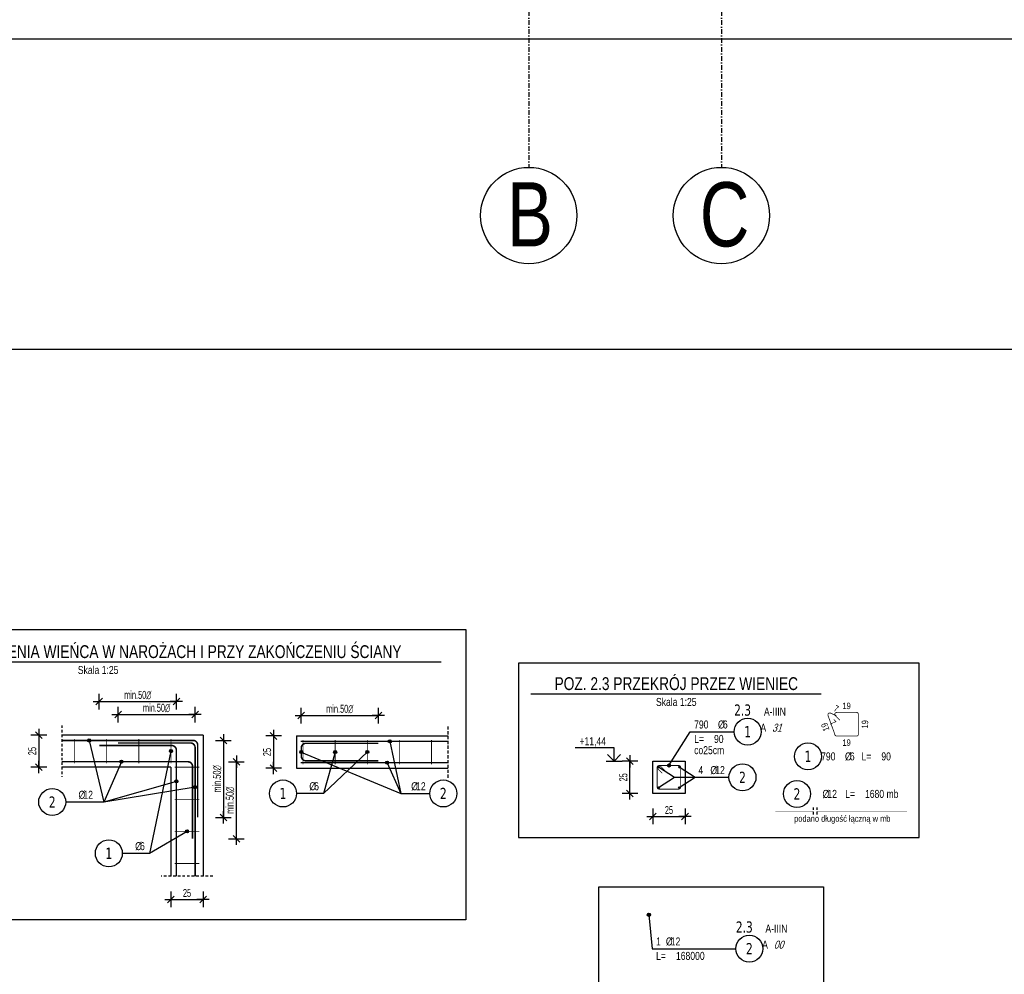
# Model space of a CAD drawing. Header units: millimetres. Extents: x 4959 to 18685, y -2779 to 1721.
# Tile 5 of 41: x 5606 to 6372, y -2021 to -1278. Entities that reach past the tile are written whole.
import ezdxf
from ezdxf.enums import TextEntityAlignment as Align

# ---------------------------------------------------------------- set-up
doc = ezdxf.new("R2010")
doc.units = ezdxf.units.MM
doc.header["$LTSCALE"] = 10
for name, pattern in [('HIDDEN', [0.375, 0.25, -0.125]), ('MO', [0.7, 0.35, -0.17, 0.01, -0.17]), ('MP', [0.36, 0.2, -0.16])]:
    doc.linetypes.add(name, pattern=pattern)
for name, color, linetype in [('1', 2, 'Continuous'), ('2', 1, 'HIDDEN'), ('BA_wis', 2, 'Continuous'), ('BA_wym', 1, 'Continuous'), ('BD_osm', 1, 'MO'), ('BD_txs', 2, 'Continuous'), ('BD_wic', 1, 'Continuous'), ('BZ_kot', 7, 'Continuous'), ('BZ_lpm', 1, 'MP'), ('BZ_odn', 1, 'Continuous'), ('BZ_opi1', 7, 'Continuous'), ('BZ_opi2', 4, 'Continuous'), ('BZ_opi3', 30, 'Continuous'), ('BZ_opi4', 53, 'Continuous'), ('BZ_P_prz', 4, 'Continuous'), ('BZ_P_strz', 3, 'Continuous'), ('BZ_P_wid', 3, 'Continuous'), ('BZ_P_wyc', 134, 'Continuous'), ('BZ_sym', 7, 'Continuous'), ('BZ_txg', 3, 'Continuous'), ('BZ_txs', 2, 'Continuous'), ('BZ_wym', 1, 'Continuous')]:
    doc.layers.add(name, color=color, linetype=linetype)
doc.layers.add('BA_obw', color=230, linetype='Continuous', plot=False)
doc.layers.add('BZ_pom', color=6, linetype='Continuous', plot=False)
doc.styles.add('BIKTBG', font='tahoma.ttf', dxfattribs={"width": 0.85})
doc.styles.add('BIKTC', font='bikromsw.shx', dxfattribs={"width": 0.85})
doc.styles.add('BIKTG', font='bikromsw.shx', dxfattribs={"width": 0.8})
doc.styles.add('BIKTS', font='bikromsw.shx', dxfattribs={"width": 0.8})
doc.styles.add('BIKWYM', font='bikromsw.shx', dxfattribs={"width": 0.6})
doc.dimstyles.new('BA_KR_100_cm', dxfattribs={"dimtxt": 25, "dimasz": 1.666667, "dimexe": 24, "dimexo": 0, "dimgap": 0, "dimtad": 0, "dimdec": 1, "dimrnd": 0.5, "dimzin": 9, "dimdsep": 46, "dimtxsty": 'BIKWYM', "dimblk": 'WYM-KR', "dimcen": 0, "dimdle": 20, "dimclrd": 256, "dimclre": 256, "dimclrt": 2, "dimadec": 0, "dimazin": 0, "dimtfac": 0.033333, "dimtdec": 1, "dimtmove": 0, "dimatfit": 3, "dimldrblk": 'WYM-KR', "dimfxl": 25, "dimfxlon": 1, "dimtvp": 0.8, "dimtolj": 1, "dimarcsym": 0})
doc.dimstyles.new('BZ_BGR_25_cm', dxfattribs={"dimscale": 0.25, "dimtxt": 25, "dimasz": 1.666667, "dimexe": 0, "dimexo": 0, "dimgap": 0, "dimtad": 0, "dimdec": 1, "dimrnd": 0.5, "dimzin": 9, "dimdsep": 46, "dimtxsty": 'BIKWYM', "dimblk": 'NONE', "dimcen": 0, "dimse1": 1, "dimse2": 1, "dimclrd": 256, "dimclre": 256, "dimclrt": 7, "dimadec": 0, "dimazin": 0, "dimtfac": 0.033333, "dimtdec": 1, "dimtmove": 0, "dimatfit": 3, "dimldrblk": 'NONE', "dimfxl": 1, "dimtvp": 0.8, "dimtolj": 1, "dimarcsym": 0})
doc.dimstyles.new('BZ_KP_25', dxfattribs={"dimscale": 2.5, "dimtxt": 25, "dimasz": 1.666667, "dimexe": 24, "dimexo": 0, "dimgap": 0, "dimtad": 0, "dimdec": 1, "dimrnd": 0.5, "dimzin": 9, "dimdsep": 46, "dimtxsty": 'BIKWYM', "dimblk": 'WYM-KR', "dimblk1": 'WYM-KP', "dimblk2": 'WYM-KP', "dimsah": 1, "dimcen": 0, "dimdle": 20, "dimclrd": 256, "dimclre": 256, "dimclrt": 7, "dimadec": 0, "dimazin": 0, "dimtfac": 0.033333, "dimtdec": 1, "dimtmove": 0, "dimatfit": 3, "dimldrblk": 'WYM-KP', "dimfxl": 1, "dimtvp": 0.8, "dimtolj": 1, "dimarcsym": 0})
doc.dimstyles.new('BZ_KP_25_cm', dxfattribs={"dimscale": 0.25, "dimtxt": 25, "dimasz": 1.666667, "dimexe": 24, "dimexo": 0, "dimgap": 0, "dimtad": 0, "dimdec": 1, "dimrnd": 0.5, "dimzin": 9, "dimdsep": 46, "dimtxsty": 'BIKWYM', "dimblk": 'WYM-KR', "dimblk1": 'WYM-KP', "dimblk2": 'WYM-KP', "dimsah": 1, "dimcen": 0, "dimdle": 20, "dimclrd": 256, "dimclre": 256, "dimclrt": 7, "dimadec": 0, "dimazin": 0, "dimtfac": 0.033333, "dimtdec": 1, "dimtmove": 0, "dimatfit": 3, "dimldrblk": 'WYM-KP', "dimfxl": 1, "dimtvp": 0.8, "dimtolj": 1, "dimarcsym": 0})
doc.dimstyles.new('BZ_KR_25_cm', dxfattribs={"dimscale": 0.25, "dimtxt": 25, "dimasz": 1.666667, "dimexe": 24, "dimexo": 0, "dimgap": 0, "dimtad": 0, "dimdec": 1, "dimrnd": 0.5, "dimzin": 9, "dimdsep": 46, "dimtxsty": 'BIKWYM', "dimblk": 'WYM-KR', "dimcen": 0, "dimdle": 20, "dimclrd": 256, "dimclre": 256, "dimclrt": 2, "dimadec": 0, "dimazin": 0, "dimtfac": 0.033333, "dimtdec": 1, "dimtmove": 0, "dimatfit": 3, "dimldrblk": 'WYM-KR', "dimfxl": 25, "dimfxlon": 1, "dimtvp": 0.8, "dimtolj": 1, "dimarcsym": 0})

# ---------------------------------------------------------------- blocks, each defined once
blk = doc.blocks.new('eoprz')
blk = doc.blocks.new('PRET3')
blk.add_hatch(color=0).paths.add_polyline_path([(0.5, 0, 1), (-0.5, 0, 1)])
at = {"color": 0}
blk.add_circle((0, 0), 0.5, dxfattribs=at)
blk = doc.blocks.new('WYM-KR')
at = {"color": 7, "linetype": 'ByBlock'}
blk.add_line((6.24, 6.24), (-6.24, -6.24), dxfattribs=at)
at = {"linetype": 'ByBlock'}
blk.add_line((11.52, 0), (-11.52, 0), dxfattribs=at)
blk = doc.blocks.new('*D27')
at = {"layer": 'BZ_wym', "lineweight": -2}
for p, q in [((6098.62, -1891.69), (6098.62, -1903.94)), ((6123.62, -1891.69), (6123.62, -1903.94)), ((6099.04, -1897.94), (6123.21, -1897.94))]:
    blk.add_line(p, q, dxfattribs=at)
at = {"layer": 'Defpoints', "color": 0}
for p in [(6098.62, -1887.94), (6123.62, -1887.94), (6123.62, -1897.94)]:
    blk.add_point(p, dxfattribs=at)
at = {"layer": 'BZ_wym', "lineweight": -2, "xscale": 0.4166666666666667, "yscale": 0.4166666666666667, "zscale": 0.4166666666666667, "rotation": 180}
blk.add_blockref('WYM-KR', (6098.62, -1897.94), dxfattribs=at)
at = {"layer": 'BZ_wym', "lineweight": -2, "xscale": 0.4166666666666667, "yscale": 0.4166666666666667, "zscale": 0.4166666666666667}
blk.add_blockref('WYM-KR', (6123.62, -1897.94), dxfattribs=at)
at = {"layer": 'BZ_wym', "color": 2, "lineweight": -2, "insert": (6111.12, -1892.94), "char_height": 6.25, "attachment_point": 5, "style": 'BIKWYM'}
blk.add_mtext('\\A1;25', dxfattribs=at)
blk = doc.blocks.new('WYM-KP')
blk.add_hatch(color=256).paths.add_polyline_path([(3, 0, 1), (-3, 0, 1)])
blk.add_circle((0, 0), 3)
blk = doc.blocks.new('*D28')
at = {"layer": 'BZ_wym', "lineweight": -2}
for p, q in [((6086.87, -1854.94), (6074.62, -1854.94)), ((6080.62, -1879.52), (6080.62, -1855.35)), ((6086.87, -1879.94), (6074.62, -1879.94))]:
    blk.add_line(p, q, dxfattribs=at)
at = {"layer": 'Defpoints', "color": 0}
for p in [(6080.62, -1854.94), (6090.62, -1854.94), (6090.62, -1879.94)]:
    blk.add_point(p, dxfattribs=at)
at = {"layer": 'BZ_wym', "lineweight": -2, "xscale": 0.4166666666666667, "yscale": 0.4166666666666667, "zscale": 0.4166666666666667}
for p, rotation in [((6080.62, -1854.94), 90), ((6080.62, -1879.94), 270)]:
    blk.add_blockref('WYM-KR', p, dxfattribs=dict(at, rotation=rotation))
at = {"layer": 'BZ_wym', "color": 2, "lineweight": -2, "insert": (6075.62, -1867.44), "char_height": 6.25, "attachment_point": 5, "rotation": 90, "style": 'BIKWYM'}
blk.add_mtext('\\A1;25', dxfattribs=at)
blk = doc.blocks.new('*U23')
for p, q in [((0, 4.17), (-12.08, 4.17)), ((0, 0), (0, 4.17))]:
    blk.add_line(p, q)
at = {"color": 1}
blk.add_line((-2.5, 0), (2.5, 0), dxfattribs=at)
blk.add_lwpolyline([(-2.06, 2.06), (0, 0), (2.06, 2.06)])
at = {"style": 'BIKTS', "text_generation_flag": 2, "width": 0.8}
blk.add_attdef('POZIOM', text='', height=2.5, dxfattribs=at).set_placement((0, 6.25), align=Align.MIDDLE_LEFT)
blk = doc.blocks.new('_None')
blk = doc.blocks.new('bik_BlkOpPret', base_point=(1524.45, 7050.26))
at = {"layer": 'BZ_opi1', "style": 'BIKTS', "width": 0.6}
for tag, p in [('SZTUK', (1533.83, 7057.76)), ('PRZEKROJ', (1563.29, 7057.76)), ('PRZEDR_FI', (1554.72, 7057.76)), ('PRZEDR_L', (1533.83, 7024.01)), ('DLUGOSC', (1568.65, 7024.01)), ('UWAGA', (1533.83, 6997.76))]:
    blk.add_attdef(tag, p, '', height=18.75, dxfattribs=at)
at = {"layer": 'BZ_opi2', "style": 'BIKTBG', "width": 0.6}
blk.add_attdef('NUMER', text='', height=26.25, dxfattribs=at).set_placement((1620.77, 7050.26), align=Align.MIDDLE_CENTER)
at = {"layer": 'BZ_pom', "width": 0.6}
for tag, p, height, style in [('POZYCJA', (1589.27, 7087.76), 26.25, 'BIKTBG'), ('GATUNEK', (1630.22, 7087.76), 18.75, 'BIKTS'), ('METODA_L', (1639.09, 7050.26), 18.75, 'BIKTS'), ('EURO_KOD', (1663.74, 7050.26), 18.75, 'BIKTS')]:
    blk.add_attdef(tag, p, '', height=height, dxfattribs=dict(at, style=style))
at = {"layer": 'BZ_wym', "width": 0.6}
for tag, p, height, style, flags in [('PRZEDR_NR', (1533.83, 6969.63), 26.25, 'BIKTBG', 1), ('PRZEDR_SZT', (1533.83, 6941.51), 18.75, 'BIKTS', 1), ('TYP_PRETA', (1533.83, 6913.38), 18.75, 'BIKTS', 3), ('EURO_KOD_SEGMENTY', (1567.58, 6885.26), 18.75, 'BIKTS', 3), ('HAK_1', (1533.83, 6857.13), 18.75, 'BIKTS', 3), ('HAK_2', (1533.83, 6829.01), 18.75, 'BIKTS', 3), ('ID', (1533.83, 6800.88), 18.75, 'BIKTS', 3), ('ID_C', (1533.83, 6772.76), 18.75, 'BIKTS', 3), ('b_atr_0', (1533.83, 6744.63), 18.75, 'BIKTS', 3)]:
    blk.add_attdef(tag, p, '', height=height, dxfattribs=dict(at, style=style, flags=flags))
blk = doc.blocks.new('*D37')
at = {"layer": 'BZ_wym', "lineweight": -2}
for p, q in [((5626.6, -1834.5), (5614.35, -1834.5)), ((5620.35, -1834.92), (5620.35, -1859.08)), ((5626.6, -1859.5), (5614.35, -1859.5))]:
    blk.add_line(p, q, dxfattribs=at)
at = {"layer": 'Defpoints', "color": 0}
for p in [(5638.35, -1834.5), (5620.35, -1859.5), (5638.35, -1859.5)]:
    blk.add_point(p, dxfattribs=at)
at = {"layer": 'BZ_wym', "lineweight": -2, "xscale": 0.4166666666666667, "yscale": 0.4166666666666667, "zscale": 0.4166666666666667}
for p, rotation in [((5620.35, -1834.5), 90), ((5620.35, -1859.5), 270)]:
    blk.add_blockref('WYM-KR', p, dxfattribs=dict(at, rotation=rotation))
at = {"layer": 'BZ_wym', "color": 2, "lineweight": -2, "insert": (5615.35, -1847), "char_height": 6.25, "attachment_point": 5, "rotation": 90, "style": 'BIKWYM'}
blk.add_mtext('\\A1;25', dxfattribs=at)
blk = doc.blocks.new('*D38')
at = {"layer": 'BZ_wym', "lineweight": -2}
for p, q in [((5723.35, -1956.25), (5723.35, -1968.5)), ((5723.77, -1962.5), (5747.93, -1962.5)), ((5748.35, -1956.25), (5748.35, -1968.5))]:
    blk.add_line(p, q, dxfattribs=at)
at = {"layer": 'Defpoints', "color": 0}
for p in [(5723.35, -1944.5), (5748.35, -1944.5), (5748.35, -1962.5)]:
    blk.add_point(p, dxfattribs=at)
at = {"layer": 'BZ_wym', "lineweight": -2, "xscale": 0.4166666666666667, "yscale": 0.4166666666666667, "zscale": 0.4166666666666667, "rotation": 180}
blk.add_blockref('WYM-KR', (5723.35, -1962.5), dxfattribs=at)
at = {"layer": 'BZ_wym', "lineweight": -2, "xscale": 0.4166666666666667, "yscale": 0.4166666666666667, "zscale": 0.4166666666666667}
blk.add_blockref('WYM-KR', (5748.35, -1962.5), dxfattribs=at)
at = {"layer": 'BZ_wym', "color": 2, "lineweight": -2, "insert": (5735.85, -1957.5), "char_height": 6.25, "attachment_point": 5, "style": 'BIKWYM'}
blk.add_mtext('\\A1;25', dxfattribs=at)
blk = doc.blocks.new('bik_BlkOpPretU', base_point=(18572.85, 5991.36))
at = {"layer": 'BZ_opi2', "style": 'BIKTBG', "width": 0.8}
blk.add_attdef('NUMER', text='', height=26.25, dxfattribs=at).set_placement((18420.64, 5991.36), align=Align.MIDDLE_CENTER)
at = {"layer": 'BZ_opi4', "style": 'BIKTS', "width": 0.8}
for tag, p in [('SZTUK', (18467.14, 5998.86)), ('PRZEDR_FI', (18535, 5998.86)), ('PRZEKROJ', (18546.43, 5998.86)), ('UWAGA', (18467.14, 5965.11))]:
    blk.add_attdef(tag, p, '', height=18.75, dxfattribs=at)
at = {"layer": 'BZ_pom', "width": 0.8}
for tag, p, height, style in [('POZYCJA', (18452.14, 6028.86), 26.25, 'BIKTBG'), ('GATUNEK', (18346.58, 6028.86), 18.75, 'BIKTS'), ('METODA_L', (18348.57, 5991.36), 18.75, 'BIKTS')]:
    blk.add_attdef(tag, p, '', height=height, dxfattribs=dict(at, style=style))
at = {"layer": 'BZ_wym', "width": 0.8}
for tag, p, height, style, flags in [('PRZEDR_L', (18467.14, 5936.98), 18.75, 'BIKTS', 1), ('DLUGOSC', (18467.14, 5908.86), 18.75, 'BIKTS', 1), ('TYP_PRETA', (18467.14, 5880.73), 18.75, 'BIKTS', 3), ('PRZEDR_NR', (18467.14, 5852.61), 26.25, 'BIKTBG', 1), ('PRZEDR_SZT', (18467.14, 5824.48), 18.75, 'BIKTS', 1), ('EURO_KOD', (18467.14, 5796.36), 18.75, 'BIKTS', 3), ('EURO_KOD_SEGMENTY', (18507.85, 5796.36), 18.75, 'BIKTS', 3), ('HAK_1', (18467.14, 5768.23), 18.75, 'BIKTS', 3), ('HAK_2', (18467.14, 5740.11), 18.75, 'BIKTS', 3), ('ID', (18467.14, 5711.98), 18.75, 'BIKTS', 3), ('ID_C', (18467.14, 5683.86), 18.75, 'BIKTS', 3), ('b_atr_0', (18467.14, 5655.73), 18.75, 'BIKTS', 3)]:
    blk.add_attdef(tag, p, '', height=height, dxfattribs=dict(at, style=style, flags=flags))
blk = doc.blocks.new('*D39')
at = {"layer": 'BZ_wym', "lineweight": -2}
for p, q in [((5682.15, -1824.75), (5682.15, -1812.5)), ((5742.15, -1824.75), (5742.15, -1812.5)), ((5682.57, -1818.5), (5741.73, -1818.5))]:
    blk.add_line(p, q, dxfattribs=at)
at = {"layer": 'Defpoints', "color": 0}
for p in [(5742.15, -1818.5), (5682.15, -1828.5), (5742.15, -1828.5)]:
    blk.add_point(p, dxfattribs=at)
at = {"layer": 'BZ_wym', "lineweight": -2, "xscale": 0.4166666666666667, "yscale": 0.4166666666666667, "zscale": 0.4166666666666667, "rotation": 180}
blk.add_blockref('WYM-KR', (5682.15, -1818.5), dxfattribs=at)
at = {"layer": 'BZ_wym', "lineweight": -2, "xscale": 0.4166666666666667, "yscale": 0.4166666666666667, "zscale": 0.4166666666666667}
blk.add_blockref('WYM-KR', (5742.15, -1818.5), dxfattribs=at)
at = {"layer": 'BZ_wym', "color": 2, "lineweight": -2, "insert": (5712.15, -1813.5), "char_height": 6.25, "attachment_point": 5, "style": 'BIKWYM'}
blk.add_mtext('\\A1;\\Fbikromsw.shx|c1;\\C7;min.50∅', dxfattribs=at)
blk = doc.blocks.new('*D40')
at = {"layer": 'BZ_wym', "lineweight": -2}
for p, q in [((5667.55, -1814.75), (5667.55, -1802.5)), ((5667.97, -1808.5), (5727.13, -1808.5)), ((5727.55, -1814.75), (5727.55, -1802.5))]:
    blk.add_line(p, q, dxfattribs=at)
at = {"layer": 'Defpoints', "color": 0}
for p in [(5727.55, -1808.5), (5667.55, -1818.5), (5727.55, -1818.5)]:
    blk.add_point(p, dxfattribs=at)
at = {"layer": 'BZ_wym', "lineweight": -2, "xscale": 0.4166666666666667, "yscale": 0.4166666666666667, "zscale": 0.4166666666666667, "rotation": 180}
blk.add_blockref('WYM-KR', (5667.55, -1808.5), dxfattribs=at)
at = {"layer": 'BZ_wym', "lineweight": -2, "xscale": 0.4166666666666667, "yscale": 0.4166666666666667, "zscale": 0.4166666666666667}
blk.add_blockref('WYM-KR', (5727.55, -1808.5), dxfattribs=at)
at = {"layer": 'BZ_wym', "color": 2, "lineweight": -2, "insert": (5697.55, -1803.5), "char_height": 6.25, "attachment_point": 5, "style": 'BIKWYM'}
blk.add_mtext('\\A1;\\Fbikromsw.shx|c1;\\C7;min.50∅', dxfattribs=at)
blk = doc.blocks.new('*D41')
at = {"layer": 'BZ_wym', "lineweight": -2}
for p, q in [((5758.1, -1838.7), (5770.35, -1838.7)), ((5764.35, -1839.12), (5764.35, -1898.28)), ((5758.1, -1898.7), (5770.35, -1898.7))]:
    blk.add_line(p, q, dxfattribs=at)
at = {"layer": 'Defpoints', "color": 0}
for p in [(5754.35, -1838.7), (5754.35, -1898.7), (5764.35, -1898.7)]:
    blk.add_point(p, dxfattribs=at)
at = {"layer": 'BZ_wym', "lineweight": -2, "xscale": 0.4166666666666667, "yscale": 0.4166666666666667, "zscale": 0.4166666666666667}
for p, rotation in [((5764.35, -1838.7), 90), ((5764.35, -1898.7), 270)]:
    blk.add_blockref('WYM-KR', p, dxfattribs=dict(at, rotation=rotation))
at = {"layer": 'BZ_wym', "color": 2, "lineweight": -2, "insert": (5759.35, -1868.7), "char_height": 6.25, "attachment_point": 5, "rotation": 90, "style": 'BIKWYM'}
blk.add_mtext('\\A1;\\Fbikromsw.shx|c1;\\C7;min.50∅', dxfattribs=at)
blk = doc.blocks.new('*D42')
at = {"layer": 'BZ_wym', "lineweight": -2}
for p, q in [((5768.1, -1855.3), (5780.35, -1855.3)), ((5774.35, -1914.88), (5774.35, -1855.72)), ((5768.1, -1915.3), (5780.35, -1915.3))]:
    blk.add_line(p, q, dxfattribs=at)
at = {"layer": 'Defpoints', "color": 0}
for p in [(5764.35, -1855.3), (5774.35, -1855.3), (5764.35, -1915.3)]:
    blk.add_point(p, dxfattribs=at)
at = {"layer": 'BZ_wym', "lineweight": -2, "xscale": 0.4166666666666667, "yscale": 0.4166666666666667, "zscale": 0.4166666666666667}
for p, rotation in [((5774.35, -1855.3), 90), ((5774.35, -1915.3), 270)]:
    blk.add_blockref('WYM-KR', p, dxfattribs=dict(at, rotation=rotation))
at = {"layer": 'BZ_wym', "color": 2, "lineweight": -2, "insert": (5769.35, -1885.3), "char_height": 6.25, "attachment_point": 5, "rotation": 90, "style": 'BIKWYM'}
blk.add_mtext('\\A1;\\Fbikromsw.shx|c1;\\C7;min.50∅', dxfattribs=at)
blk = doc.blocks.new('*D43')
at = {"layer": 'BZ_wym', "lineweight": -2}
for p, q in [((5809.48, -1835.27), (5797.23, -1835.27)), ((5803.23, -1835.68), (5803.23, -1859.85)), ((5809.48, -1860.27), (5797.23, -1860.27))]:
    blk.add_line(p, q, dxfattribs=at)
at = {"layer": 'Defpoints', "color": 0}
for p in [(5821.23, -1835.27), (5803.23, -1860.27), (5821.23, -1860.27)]:
    blk.add_point(p, dxfattribs=at)
at = {"layer": 'BZ_wym', "lineweight": -2, "xscale": 0.4166666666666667, "yscale": 0.4166666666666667, "zscale": 0.4166666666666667}
for p, rotation in [((5803.23, -1835.27), 90), ((5803.23, -1860.27), 270)]:
    blk.add_blockref('WYM-KR', p, dxfattribs=dict(at, rotation=rotation))
at = {"layer": 'BZ_wym', "color": 2, "lineweight": -2, "insert": (5798.23, -1847.77), "char_height": 6.25, "attachment_point": 5, "rotation": 90, "style": 'BIKWYM'}
blk.add_mtext('\\A1;25', dxfattribs=at)
blk = doc.blocks.new('*D44')
at = {"layer": 'BZ_wym', "lineweight": -2}
for p, q in [((5824.83, -1825.52), (5824.83, -1813.27)), ((5884.83, -1825.52), (5884.83, -1813.27)), ((5825.25, -1819.27), (5884.42, -1819.27))]:
    blk.add_line(p, q, dxfattribs=at)
at = {"layer": 'Defpoints', "color": 0}
for p in [(5884.83, -1819.27), (5884.83, -1840.97), (5824.83, -1847.77)]:
    blk.add_point(p, dxfattribs=at)
at = {"layer": 'BZ_wym', "lineweight": -2, "xscale": 0.4166666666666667, "yscale": 0.4166666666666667, "zscale": 0.4166666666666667, "rotation": 180}
blk.add_blockref('WYM-KR', (5824.83, -1819.27), dxfattribs=at)
at = {"layer": 'BZ_wym', "lineweight": -2, "xscale": 0.4166666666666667, "yscale": 0.4166666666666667, "zscale": 0.4166666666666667}
blk.add_blockref('WYM-KR', (5884.83, -1819.27), dxfattribs=at)
at = {"layer": 'BZ_wym', "color": 2, "lineweight": -2, "insert": (5854.83, -1814.27), "char_height": 6.25, "attachment_point": 5, "style": 'BIKWYM'}
blk.add_mtext('\\A1;\\Fbikromsw.shx|c1;\\C7;min.50∅', dxfattribs=at)
blk = doc.blocks.new('bik_BlkOpPretW', base_point=(-8229.32, 29338.93))
at = {"layer": 'BZ_opi2', "style": 'BIKTBG', "width": 0.8}
blk.add_attdef('NUMER', text='', height=35, dxfattribs=at).set_placement((-8167.32, 29338.93), align=Align.MIDDLE_CENTER)
at = {"layer": 'BZ_opi4', "style": 'BIKTS', "width": 0.8}
for tag, p in [('SZTUK', (-8124.28, 29326.43)), ('PRZEDR_FI', (-8050, 29326.43)), ('PRZEKROJ', (-8034.76, 29326.43)), ('PRZEDR_L', (-7979.52, 29326.43)), ('DLUGOSC', (-7917.62, 29326.43))]:
    blk.add_attdef(tag, p, '', height=25, dxfattribs=at)
at = {"layer": 'BZ_pom', "width": 0.8}
for tag, p, height, style, flags in [('POZYCJA', (-8124.28, 29288.93), 35, 'BIKTBG', 3), ('GATUNEK', (-8124.28, 29251.43), 25, 'BIKTS', 1), ('METODA_L', (-8124.28, 29176.43), 25, 'BIKTS', 3)]:
    blk.add_attdef(tag, p, '', height=height, dxfattribs=dict(at, style=style, flags=flags))
at = {"layer": 'BZ_wym', "width": 0.8}
for tag, p, height, style, flags in [('UWAGA', (-8124.28, 29213.93), 25, 'BIKTS', 1), ('TYP_PRETA', (-8124.28, 29138.93), 25, 'BIKTS', 3), ('PRZEDR_NR', (-8124.28, 29101.43), 35, 'BIKTBG', 1), ('PRZEDR_SZT', (-8124.28, 29063.93), 25, 'BIKTS', 1), ('EURO_KOD', (-8124.28, 29026.43), 25, 'BIKTS', 3), ('EURO_KOD_SEGMENTY', (-8070, 29026.43), 25, 'BIKTS', 3), ('HAK_1', (-8124.28, 28988.93), 25, 'BIKTS', 3), ('HAK_2', (-8124.28, 28951.43), 25, 'BIKTS', 3), ('ID', (-8124.28, 28913.93), 25, 'BIKTS', 3), ('ID_C', (-8124.28, 28876.43), 25, 'BIKTS', 3), ('b_atr_0', (-8124.28, 28838.93), 25, 'BIKTS', 3)]:
    blk.add_attdef(tag, p, '', height=height, dxfattribs=dict(at, style=style, flags=flags))
blk = doc.blocks.new('*D152')
at = {"layer": 'BA_wym', "lineweight": -2}
for p, q in [((5449.45, -1252.6), (5449.45, -1316.6)), ((8054.45, -1252.6), (8054.45, -1316.6)), ((5451.11, -1292.6), (8052.78, -1292.6))]:
    blk.add_line(p, q, dxfattribs=at)
at = {"layer": 'Defpoints', "color": 0}
for p in [(5449.45, -927.15), (8054.45, -927.15), (8054.45, -1292.6)]:
    blk.add_point(p, dxfattribs=at)
at = {"layer": 'BA_wym', "lineweight": -2, "xscale": 1.666666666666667, "yscale": 1.666666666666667, "zscale": 1.666666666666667, "rotation": 180}
blk.add_blockref('WYM-KR', (5449.45, -1292.6), dxfattribs=at)
at = {"layer": 'BA_wym', "lineweight": -2, "xscale": 1.666666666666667, "yscale": 1.666666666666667, "zscale": 1.666666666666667}
blk.add_blockref('WYM-KR', (8054.45, -1292.6), dxfattribs=at)
at = {"layer": 'BA_wym', "color": 2, "insert": (6751.95, -1272.6), "char_height": 25, "attachment_point": 5, "style": 'BIKWYM'}
blk.add_mtext('\\A1;2605', dxfattribs=at)

msp = doc.modelspace()

# ---------------------------------------------------------------- linework, layer by layer
at = {"layer": '1'}
for p, q in [((5748.35, -1834.5), (5638.35, -1834.5)), ((5748.35, -1834.5), (5748.35, -1944.5)), ((5821.23, -1835.27), (5938.82, -1835.27)), ((5821.23, -1835.27), (5821.23, -1860.27)), ((5723.35, -1859.5), (5638.35, -1859.5)), ((5723.35, -1859.5), (5723.35, -1944.5)), ((5821.23, -1860.27), (5938.82, -1860.27))]:
    msp.add_line(p, q, dxfattribs=at)
at = {"layer": '2'}
msp.add_line((5938.82, -1827.77), (5938.82, -1867.77), dxfattribs=at)
at = {"layer": 'BA_obw'}
for points in [[(4959.23, 1721.27), (8535.67, 1721.27), (8535.67, -1534.29), (4959.23, -1534.29)], [(5375.79, -1752.39), (5952.92, -1752.39), (5952.92, -1978.38), (5375.79, -1978.38)], [(5993.84, -1914.4), (6306.03, -1914.4), (6306.03, -1778.63), (5993.84, -1778.63)]]:
    msp.add_lwpolyline(points, close=True, dxfattribs=at)
at = {"layer": 'BA_wis'}
msp.add_lwpolyline([(6098.62, -1854.94), (6123.62, -1854.94), (6123.62, -1879.94), (6098.62, -1879.94)], close=True, dxfattribs=at)
at = {"layer": 'BD_osm'}
for points in [[(6001.95, 1479.85), (6001.95, -1392.6)], [(6151.95, 1479.85), (6151.95, -1392.6)]]:
    msp.add_lwpolyline(points, dxfattribs=at)
at = {"layer": 'BD_wic'}
for centre in [(6001.95, -1430.1), (6151.95, -1430.1)]:
    msp.add_circle(centre, 37.5, dxfattribs=at)
at = {"layer": 'BZ_lpm'}
for p, q in [((5638.35, -1827), (5638.35, -1867)), ((6223.51, -1890.83), (6223.51, -1896.83)), ((6226.26, -1890.83), (6226.26, -1896.83)), ((5755.85, -1944.5), (5715.85, -1944.5))]:
    msp.add_line(p, q, dxfattribs=at)
at = {"layer": 'BZ_odn', "lineweight": -2}
for centre in [(6172.4, -1831.94), (6173.74, -2000.83)]:
    msp.add_circle(centre, 10.5, dxfattribs=at)
at = {"layer": 'BZ_odn', "color": 252, "lineweight": -2}
for centre in [(6219.39, -1851.15), (6168.37, -1867.44), (5810.57, -1880.01), (5935.43, -1880.01), (5630.88, -1886.66), (5674.97, -1926.63)]:
    msp.add_circle(centre, 10.5, dxfattribs=at)
at = {"layer": 'BZ_odn', "color": 252}
msp.add_circle((6210.81, -1880.35), 10.5, dxfattribs=at)
at = {"layer": 'BZ_P_strz', "lineweight": -2, "const_width": 0.6}
msp.add_lwpolyline([(6108.02, -1862.21), (6104.48, -1858.68, 0.668179), (6101.92, -1859.74), (6101.92, -1875.14, 0.414214), (6103.42, -1876.64), (6118.82, -1876.64, 0.414214), (6120.32, -1875.14), (6120.32, -1859.74, 0.414214), (6118.82, -1858.24), (6103.42, -1858.24, 0.668179), (6102.36, -1860.8), (6105.9, -1864.33)], format="xyb", dxfattribs=at)
at = {"layer": 'BZ_P_wid', "lineweight": -2, "const_width": 1.2}
for points in [[(5744.15, -1898.7), (5744.15, -1842.3, 0.414214), (5740.55, -1838.7), (5638.35, -1838.7)], [(5667.55, -1842.7), (5723.95, -1842.7, -0.414214), (5727.55, -1846.3), (5727.55, -1944.5)], [(5682.15, -1840.7), (5738.55, -1840.7, -0.414214), (5742.15, -1844.3), (5742.15, -1944.5)], [(5884.83, -1854.57), (5828.43, -1854.57, -0.414214), (5824.83, -1850.97), (5824.83, -1844.57, -0.414214), (5828.43, -1840.97), (5884.83, -1840.97)], [(5740.15, -1915.3), (5740.15, -1858.9, 0.414214), (5736.55, -1855.3), (5638.35, -1855.3)]]:
    msp.add_lwpolyline(points, format="xyb", dxfattribs=at)
at = {"layer": 'BZ_P_wid', "lineweight": -2}
for points, const_width in [([(5648.35, -1856.5), (5648.35, -1837.5)], 0.6), ([(5673.35, -1856.5), (5673.35, -1837.5)], 0.6), ([(5698.35, -1856.5), (5698.35, -1837.5)], 0.6), ([(5723.35, -1856.5), (5723.35, -1837.5)], 0.6), ([(5824.23, -1839.47), (5938.82, -1839.47)], 1.2), ([(5826.23, -1857.27), (5826.23, -1838.27)], 0.6), ([(5851.23, -1857.27), (5851.23, -1838.27)], 0.6), ([(5876.23, -1857.27), (5876.23, -1838.27)], 0.6), ([(5901.23, -1857.27), (5901.23, -1838.27)], 0.6), ([(5926.23, -1857.27), (5926.23, -1838.27)], 0.6), ([(5726.35, -1859.5), (5745.35, -1859.5)], 0.6), ([(5824.23, -1856.07), (5938.82, -1856.07)], 1.2), ([(5726.35, -1884.5), (5745.35, -1884.5)], 0.6), ([(5726.35, -1909.5), (5745.35, -1909.5)], 0.6), ([(5726.35, -1934.5), (5745.35, -1934.5)], 0.6)]:
    msp.add_lwpolyline(points, dxfattribs=dict(at, const_width=const_width))
at = {"layer": 'BZ_P_wyc', "linetype": 'Continuous', "lineweight": -2, "const_width": 0.6}
msp.add_lwpolyline([(6241.55, -1819.6), (6237.01, -1817.49, 0.668179), (6234.97, -1819.36), (6240.24, -1833.83, 0.414214), (6241.74, -1835.33), (6257.14, -1835.33, 0.414214), (6258.64, -1833.83), (6258.64, -1818.43, 0.414214), (6257.14, -1816.93), (6241.74, -1816.93, 0.668179), (6240.68, -1819.49), (6244.21, -1823.03)], format="xyb", dxfattribs=at)
at = {"layer": 'BZ_P_wyc', "const_width": 0.25}
for points in [[(6193.93, -1893.83), (6223.51, -1893.83)], [(6226.26, -1893.83), (6296.38, -1893.83)]]:
    msp.add_lwpolyline(points, dxfattribs=at)
at = {"layer": 'BZ_txg'}
for points in [[(5399.19, -1777.62), (5933.85, -1777.62)], [(6003.56, -1802.52), (6229.65, -1802.52)]]:
    msp.add_lwpolyline(points, dxfattribs=at)
at = {"layer": 'BZ_wym', "color": 3, "lineweight": -2}
msp.add_lwpolyline([(6056.65, -1952.68), (6231.51, -1952.68), (6231.51, -2151.72), (6056.65, -2151.72)], close=True, dxfattribs=at)

# ---------------------------------------------------------------- block references
ref = msp.add_blockref('bik_BlkOpPret', (6127.62, -1831.94))
ref.add_attrib('NUMER', '1', dxfattribs={"layer": 'BZ_opi2', "height": 8.75, "style": 'BIKTBG', "width": 0.8}).set_placement((6172.4, -1831.94), align=Align.MIDDLE_CENTER)
ref.add_attrib('POZYCJA', '2.3', (6161.9, -1819.44), dxfattribs={"layer": 'BZ_pom', "height": 8.75, "style": 'BIKTBG', "width": 0.8})
ref.add_attrib('SZTUK', '790', (6130.74, -1829.44), dxfattribs={"layer": 'BZ_opi1', "height": 6.25, "style": 'BIKTS', "width": 0.8})
ref.add_attrib('GATUNEK', 'A-IIIN', (6185.09, -1819.44), dxfattribs={"layer": 'BZ_pom', "height": 6.25, "style": 'BIKTS', "width": 0.8})
ref.add_attrib('PRZEKROJ', '6', (6153.12, -1829.44), dxfattribs={"layer": 'BZ_opi1', "height": 6.25, "style": 'BIKTS', "width": 0.8})
ref.add_attrib('DLUGOSC', '90', (6146.22, -1840.69), dxfattribs={"layer": 'BZ_opi1', "height": 6.25, "style": 'BIKTS', "width": 0.8})
ref.add_attrib('UWAGA', 'co25cm', (6130.74, -1849.44), dxfattribs={"layer": 'BZ_opi1', "height": 6.25, "style": 'BIKTS', "width": 0.8})
ref.add_attrib('METODA_L', 'A', (6182.38, -1831.94), dxfattribs={"layer": 'BZ_pom', "height": 6.25, "style": 'BIKTS', "width": 0.8})
ref.add_attrib('PRZEDR_FI', '%%c', (6149.31, -1829.44), dxfattribs={"layer": 'BZ_opi1', "height": 6.25, "style": 'BIKTS', "width": 0.8})
ref.add_attrib('PRZEDR_L', 'L=', (6130.74, -1840.69), dxfattribs={"layer": 'BZ_opi1', "height": 6.25, "style": 'BIKTS', "width": 0.8})
ref.add_attrib('EURO_KOD', '31', (6191.42, -1831.94), dxfattribs={"layer": 'BZ_pom', "height": 6.25, "style": 'BIKTS', "oblique": 18, "width": 0.8})
ref = msp.add_blockref('bik_BlkOpPretW', (6203.89, -1851.15))
ref.add_attrib('NUMER', '1', dxfattribs={"layer": 'BZ_opi2', "height": 8.75, "style": 'BIKTBG', "width": 0.8}).set_placement((6219.39, -1851.15), align=Align.MIDDLE_CENTER)
ref.add_attrib('SZTUK', '790', (6229.61, -1854.27), dxfattribs={"layer": 'BZ_opi4', "height": 6.25, "style": 'BIKTS', "width": 0.8})
ref.add_attrib('PRZEKROJ', '6', (6251.99, -1854.27), dxfattribs={"layer": 'BZ_opi4', "height": 6.25, "style": 'BIKTS', "width": 0.8})
ref.add_attrib('DLUGOSC', '90', (6276.52, -1854.27), dxfattribs={"layer": 'BZ_opi4', "height": 6.25, "style": 'BIKTS', "width": 0.8})
ref.add_attrib('PRZEDR_FI', '%%c', (6248.19, -1854.27), dxfattribs={"layer": 'BZ_opi4', "height": 6.25, "style": 'BIKTS', "width": 0.8})
ref.add_attrib('PRZEDR_L', 'L=', (6261.04, -1854.27), dxfattribs={"layer": 'BZ_opi4', "height": 6.25, "style": 'BIKTS', "width": 0.8})
ref = msp.add_blockref('bik_BlkOpPretU', (6130.97, -1867.44))
ref.add_attrib('NUMER', '2', dxfattribs={"layer": 'BZ_opi2', "height": 8.75, "style": 'BIKTBG', "width": 0.8}).set_placement((6168.37, -1867.44), align=Align.MIDDLE_CENTER)
ref.add_attrib('SZTUK', '4', (6134.09, -1864.94), dxfattribs={"layer": 'BZ_opi4', "height": 6.25, "style": 'BIKTS', "width": 0.8})
ref.add_attrib('PRZEKROJ', '12', (6147.19, -1864.94), dxfattribs={"layer": 'BZ_opi4', "height": 6.25, "style": 'BIKTS', "width": 0.8})
ref.add_attrib('PRZEDR_FI', '%%c', (6143.38, -1864.94), dxfattribs={"layer": 'BZ_opi4', "height": 6.25, "style": 'BIKTS', "width": 0.8})
at = {"lineweight": -2}
ref = msp.add_blockref('bik_BlkOpPretU', (5664, -1886.66), dxfattribs=at)
ref.add_attrib('NUMER', '2', dxfattribs={"layer": 'BZ_opi2', "lineweight": -2, "height": 8.75, "style": 'BIKTBG', "width": 0.8}).set_placement((5630.88, -1886.66), align=Align.MIDDLE_CENTER)
ref.add_attrib('PRZEKROJ', '12', (5655.19, -1884.16), dxfattribs={"layer": 'BZ_opi4', "lineweight": -2, "height": 6.25, "style": 'BIKTS', "width": 0.8})
ref.add_attrib('PRZEDR_FI', '%%c', (5651.38, -1884.16), dxfattribs={"layer": 'BZ_opi4', "lineweight": -2, "height": 6.25, "style": 'BIKTS', "width": 0.8})
ref = msp.add_blockref('bik_BlkOpPretU', (5838.93, -1880.01), dxfattribs=at)
ref.add_attrib('NUMER', '1', dxfattribs={"layer": 'BZ_opi2', "lineweight": -2, "height": 8.75, "style": 'BIKTBG', "width": 0.8}).set_placement((5810.57, -1880.01), align=Align.MIDDLE_CENTER)
ref.add_attrib('PRZEKROJ', '6', (5834.88, -1877.51), dxfattribs={"layer": 'BZ_opi4', "lineweight": -2, "height": 6.25, "style": 'BIKTS', "width": 0.8})
ref.add_attrib('PRZEDR_FI', '%%c', (5831.07, -1877.51), dxfattribs={"layer": 'BZ_opi4', "lineweight": -2, "height": 6.25, "style": 'BIKTS', "width": 0.8})
ref = msp.add_blockref('bik_BlkOpPretU', (5902.31, -1880.01), dxfattribs=at)
ref.add_attrib('NUMER', '2', dxfattribs={"layer": 'BZ_opi2', "lineweight": -2, "height": 8.75, "style": 'BIKTBG', "width": 0.8}).set_placement((5935.43, -1880.01), align=Align.MIDDLE_CENTER)
ref.add_attrib('PRZEKROJ', '12', (5914.24, -1877.51), dxfattribs={"layer": 'BZ_opi4', "lineweight": -2, "height": 6.25, "style": 'BIKTS', "width": 0.8})
ref.add_attrib('PRZEDR_FI', '%%c', (5910.43, -1877.51), dxfattribs={"layer": 'BZ_opi4', "lineweight": -2, "height": 6.25, "style": 'BIKTS', "width": 0.8})
ref = msp.add_blockref('bik_BlkOpPretW', (6195.31, -1880.35), dxfattribs=dict(xscale=0.25, yscale=0.25, zscale=0.25, rotation=360))
ref.add_attrib('NUMER', '2', dxfattribs={"layer": 'BZ_opi2', "height": 8.75, "style": 'BIKTBG', "width": 0.8}).set_placement((6210.81, -1880.35), align=Align.MIDDLE_CENTER)
ref.add_attrib('PRZEKROJ', '12', (6234.5, -1883.48), dxfattribs={"layer": 'BZ_opi4', "height": 6.25, "style": 'BIKTS', "width": 0.8})
ref.add_attrib('DLUGOSC', '1680 mb', (6263.79, -1883.48), dxfattribs={"layer": 'BZ_opi4', "height": 6.25, "style": 'BIKTS', "width": 0.8})
ref.add_attrib('PRZEDR_FI', '%%c', (6230.69, -1883.48), dxfattribs={"layer": 'BZ_opi4', "height": 6.25, "style": 'BIKTS', "width": 0.8})
ref.add_attrib('PRZEDR_L', 'L=', (6248.31, -1883.48), dxfattribs={"layer": 'BZ_opi4', "height": 6.25, "style": 'BIKTS', "width": 0.8})
ref = msp.add_blockref('bik_BlkOpPretU', (5703.33, -1926.63), dxfattribs=at)
ref.add_attrib('NUMER', '1', dxfattribs={"layer": 'BZ_opi2', "lineweight": -2, "height": 8.75, "style": 'BIKTBG', "width": 0.8}).set_placement((5674.97, -1926.63), align=Align.MIDDLE_CENTER)
ref.add_attrib('PRZEKROJ', '6', (5699.28, -1924.13), dxfattribs={"layer": 'BZ_opi4', "lineweight": -2, "height": 6.25, "style": 'BIKTS', "width": 0.8})
ref.add_attrib('PRZEDR_FI', '%%c', (5695.47, -1924.13), dxfattribs={"layer": 'BZ_opi4', "lineweight": -2, "height": 6.25, "style": 'BIKTS', "width": 0.8})
ref = msp.add_blockref('bik_BlkOpPret', (6098.01, -2000.83), dxfattribs=at)
ref.add_attrib('NUMER', '2', dxfattribs={"layer": 'BZ_opi2', "lineweight": -2, "height": 8.75, "style": 'BIKTBG', "width": 0.8}).set_placement((6173.74, -2000.83), align=Align.MIDDLE_CENTER)
ref.add_attrib('POZYCJA', '2.3', (6163.24, -1988.33), dxfattribs={"layer": 'BZ_pom', "lineweight": -2, "height": 8.75, "style": 'BIKTBG', "width": 0.8})
ref.add_attrib('SZTUK', '1', (6101.13, -1998.33), dxfattribs={"layer": 'BZ_opi1', "lineweight": -2, "height": 6.25, "style": 'BIKTS', "width": 0.8})
ref.add_attrib('GATUNEK', 'A-IIIN', (6186.25, -1988.33), dxfattribs={"layer": 'BZ_pom', "lineweight": -2, "height": 6.25, "style": 'BIKTS', "width": 0.8})
ref.add_attrib('PRZEKROJ', '12', (6112.56, -1998.33), dxfattribs={"layer": 'BZ_opi1', "lineweight": -2, "height": 6.25, "style": 'BIKTS', "width": 0.8})
ref.add_attrib('DLUGOSC', '168000', (6116.61, -2009.58), dxfattribs={"layer": 'BZ_opi1', "lineweight": -2, "height": 6.25, "style": 'BIKTS', "width": 0.8})
ref.add_attrib('METODA_L', 'A', (6183.72, -2000.83), dxfattribs={"layer": 'BZ_pom', "lineweight": -2, "height": 6.25, "style": 'BIKTS', "width": 0.8})
ref.add_attrib('PRZEDR_FI', '%%c', (6108.75, -1998.33), dxfattribs={"layer": 'BZ_opi1', "lineweight": -2, "height": 6.25, "style": 'BIKTS', "width": 0.8})
ref.add_attrib('PRZEDR_L', 'L=', (6101.13, -2009.58), dxfattribs={"layer": 'BZ_opi1', "lineweight": -2, "height": 6.25, "style": 'BIKTS', "width": 0.8})
ref.add_attrib('EURO_KOD', '00', (6192.77, -2000.83), dxfattribs={"layer": 'BZ_pom', "lineweight": -2, "height": 6.25, "style": 'BIKTS', "oblique": 18, "width": 0.8})
at = {"layer": 'BZ_kot'}
ref = msp.add_blockref('*U23', (6068.37, -1854.94), dxfattribs=dict(at, xscale=2.5, yscale=2.5, zscale=2.5))
ref.add_attrib('POZIOM', '+11,44', dxfattribs={"layer": '0', "height": 6.25, "style": 'BIKTS', "width": 0.8}).set_placement((6041.47, -1839.31), align=Align.MIDDLE_LEFT)
at = {"layer": 'BZ_P_prz', "lineweight": -2, "xscale": -1.2, "yscale": 1.200000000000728, "zscale": 1.2, "rotation": 180}
for p in [(6103.09, -1859.4), (6119.16, -1859.4)]:
    msp.add_blockref('PRET3', p, dxfattribs=at)
at = {"layer": 'BZ_P_prz', "lineweight": -2, "xscale": 1.2, "yscale": 1.2, "zscale": 1.2}
for p in [(6103.09, -1875.47), (6119.16, -1875.47)]:
    msp.add_blockref('PRET3', p, dxfattribs=at)
at = {"layer": 'BZ_sym'}
ref = msp.add_blockref('eoprz', (5666.62, -1777.62), dxfattribs=dict(at, xscale=0.25, yscale=0.25, zscale=0.25))
ref.add_attrib('Nazwa', 'SZCZEGÓŁY KOTWIENIA ZBROJENIA WIEŃCA W NAROŻACH I PRZY ZAKOŃCZENIU ŚCIANY', dxfattribs={"layer": 'BZ_txg', "height": 10, "style": 'BIKTG', "width": 0.8}).set_placement((5666.62, -1769.62), align=Align.MIDDLE_CENTER)
ref.add_attrib('Skala', 'Skala 1:25', dxfattribs={"layer": 'BZ_txs', "height": 6.25, "style": 'BIKTS', "width": 0.8}).set_placement((5666.62, -1783.87), align=Align.MIDDLE_CENTER)
ref = msp.add_blockref('eoprz', (6116.82, -1802.52), dxfattribs=dict(at, xscale=0.25, yscale=0.25, zscale=0.25))
ref.add_attrib('Nazwa', 'POZ. 2.3 PRZEKRÓJ PRZEZ WIENIEC', dxfattribs={"layer": 'BZ_txg', "height": 10, "style": 'BIKTG', "width": 0.8}).set_placement((6116.82, -1794.52), align=Align.MIDDLE_CENTER)
ref.add_attrib('Skala', 'Skala 1:25', dxfattribs={"layer": 'BZ_txs', "height": 6.25, "style": 'BIKTS', "width": 0.8}).set_placement((6116.82, -1808.77), align=Align.MIDDLE_CENTER)

# ---------------------------------------------------------------- texts
at = {"layer": 'BD_txs', "style": 'BIKTS', "width": 0.8}
for s, p in [('B', (5985.14, -1454.17)), ('C', (6135.14, -1454.17))]:
    msp.add_text(s, height=50, dxfattribs=at).set_placement(p)
at = {"layer": 'BZ_opi3', "lineweight": -2, "style": 'BIKTC', "width": 0.8}
for s, rotation, p in [('19', 359.99985, (6249.44, -1811.83)), ('7', 334.99985, (6241.43, -1813.92)), ('7', 315, (6238.84, -1824.87)), ('19', 90, (6263.74, -1826.13)), ('19', 109.99985, (6232.81, -1828.34))]:
    msp.add_text(s, height=5, rotation=rotation, dxfattribs=at).set_placement(p, align=Align.MIDDLE_CENTER)
msp.add_text('19', height=5, dxfattribs=at).set_placement((6249.44, -1840.43), align=Align.MIDDLE_CENTER)
at = {"layer": 'BZ_opi3', "color": 2, "style": 'BIKTC', "width": 0.8}
msp.add_text('podano długość łączną w mb', height=5, dxfattribs=at).set_placement((6246.11, -1899.57), align=Align.MIDDLE_CENTER)

# ---------------------------------------------------------------- dimensions: what is measured, and where the dimension line sits
at = {"layer": 'BA_wym'}
dim = msp.add_linear_dim(base=(8054.45, -1292.6), p1=(5449.45, -927.15), p2=(8054.45, -927.15), dimstyle='BA_KR_100_cm', override={"dimatfit": 1, "dimfxl": 40}, dxfattribs=at)
dim.commit()
dim.dimension.update_dxf_attribs({"geometry": '*D152', "text_midpoint": (6751.95, -1272.6)})
at = {"layer": 'BZ_wym', "lineweight": -2}
for base, p1, p2, picture, middle in [((5727.55, -1808.5), (5667.55, -1818.5), (5727.55, -1818.5), '*D40', (5697.55, -1803.5)), ((5742.15, -1818.5), (5682.15, -1828.5), (5742.15, -1828.5), '*D39', (5712.15, -1813.5)), ((5884.83, -1819.27), (5824.83, -1847.77), (5884.83, -1840.97), '*D44', (5854.83, -1814.27))]:
    dim = msp.add_linear_dim(base=base, p1=p1, p2=p2, text='\\Fbikromsw.shx|c1;\\C7;min.50∅', dimstyle='BZ_KR_25_cm', override={"dimtxsty": 'BIKWYM', "dimatfit": 1}, dxfattribs=at)
    dim.commit()
    dim.dimension.update_dxf_attribs({"geometry": picture, "text_midpoint": middle})
for base, p1, p2, picture, middle in [((5620.35, -1859.5), (5638.35, -1834.5), (5638.35, -1859.5), '*D37', (5615.35, -1847)), ((5803.23, -1860.27), (5821.23, -1835.27), (5821.23, -1860.27), '*D43', (5798.23, -1847.77)), ((6080.62, -1854.94), (6090.62, -1879.94), (6090.62, -1854.94), '*D28', (6075.62, -1867.44))]:
    dim = msp.add_linear_dim(base=base, p1=p1, p2=p2, angle=90, dimstyle='BZ_KR_25_cm', override={"dimatfit": 1}, dxfattribs=at)
    dim.commit()
    dim.dimension.update_dxf_attribs({"geometry": picture, "text_midpoint": middle})
for base, p1, p2, picture, middle in [((5764.35, -1898.7), (5754.35, -1838.7), (5754.35, -1898.7), '*D41', (5759.35, -1868.7)), ((5774.35, -1855.3), (5764.35, -1915.3), (5764.35, -1855.3), '*D42', (5769.35, -1885.3))]:
    dim = msp.add_linear_dim(base=base, p1=p1, p2=p2, angle=90, text='\\Fbikromsw.shx|c1;\\C7;min.50∅', dimstyle='BZ_KR_25_cm', override={"dimtxsty": 'BIKWYM', "dimatfit": 1}, dxfattribs=at)
    dim.commit()
    dim.dimension.update_dxf_attribs({"geometry": picture, "text_midpoint": middle})
for base, p1, p2, picture, middle in [((6123.62, -1897.94), (6098.62, -1887.94), (6123.62, -1887.94), '*D27', (6111.12, -1892.94)), ((5748.35, -1962.5), (5723.35, -1944.5), (5748.35, -1944.5), '*D38', (5735.85, -1957.5))]:
    dim = msp.add_linear_dim(base=base, p1=p1, p2=p2, dimstyle='BZ_KR_25_cm', override={"dimatfit": 1}, dxfattribs=at)
    dim.commit()
    dim.dimension.update_dxf_attribs({"geometry": picture, "text_midpoint": middle})

# ---------------------------------------------------------------- leaders
at = {"layer": 'BZ_odn', "lineweight": -2}
for points in [[(6111.12, -1858.24), (6127.62, -1831.94), (6161.9, -1831.94)], [(6095.53, -1974.42), (6098.01, -2000.83), (6163.24, -2000.83)]]:
    msp.add_leader(points, dimstyle='BZ_KP_25_cm', dxfattribs=at)
at = {"layer": 'BZ_odn', "color": 252, "lineweight": -2}
for points, dimstyle in [([(5659.66, -1838.7), (5671.05, -1886.66), (5641.38, -1886.66)], 'BZ_KP_25_cm'), ([(5893.72, -1839.47), (5902.31, -1880.01), (5924.93, -1880.01)], 'BZ_KP_25_cm'), ([(5723.35, -1847), (5706.61, -1926.63), (5685.47, -1926.63)], 'BZ_KP_25_cm'), ([(5851.23, -1847.77), (5842.22, -1880.01), (5821.07, -1880.01)], 'BZ_KP_25_cm'), ([(5876.23, -1847.77), (5842.22, -1880.01), (5821.07, -1880.01)], 'BZ_KP_25_cm'), ([(5824.83, -1847.77), (5902.31, -1880.01), (5924.93, -1880.01)], 'BZ_KP_25_cm'), ([(5684.71, -1855.3), (5671.05, -1886.66), (5641.38, -1886.66)], 'BZ_KP_25_cm'), ([(5891.61, -1856.07), (5902.31, -1880.01), (5924.93, -1880.01)], 'BZ_KP_25_cm'), ([(5727.55, -1870.61), (5671.05, -1886.66), (5641.38, -1886.66)], 'BZ_KP_25_cm'), ([(6103.09, -1875.47), (6115.55, -1867.44), (6157.87, -1867.44)], 'BZ_BGR_25_cm'), ([(6119.16, -1875.47), (6131.62, -1867.44), (6157.87, -1867.44)], 'BZ_BGR_25_cm'), ([(5742.15, -1875.12), (5671.05, -1886.66), (5641.38, -1886.66)], 'BZ_KP_25_cm'), ([(5735.85, -1909.5), (5706.61, -1926.63), (5685.47, -1926.63)], 'BZ_KP_25_cm')]:
    msp.add_leader(points, dimstyle=dimstyle, override={"dimclrd": 252}, dxfattribs=at)
at = {"layer": 'BZ_odn', "color": 252, "has_arrowhead": 0}
for points in [[(6103.09, -1859.4), (6115.55, -1867.44), (6157.87, -1867.44)], [(6119.16, -1859.4), (6131.62, -1867.44), (6157.87, -1867.44)]]:
    msp.add_leader(points, dimstyle='BZ_KP_25', override={"dimclrd": 252}, dxfattribs=at)

doc.saveas('drawing.dxf')
